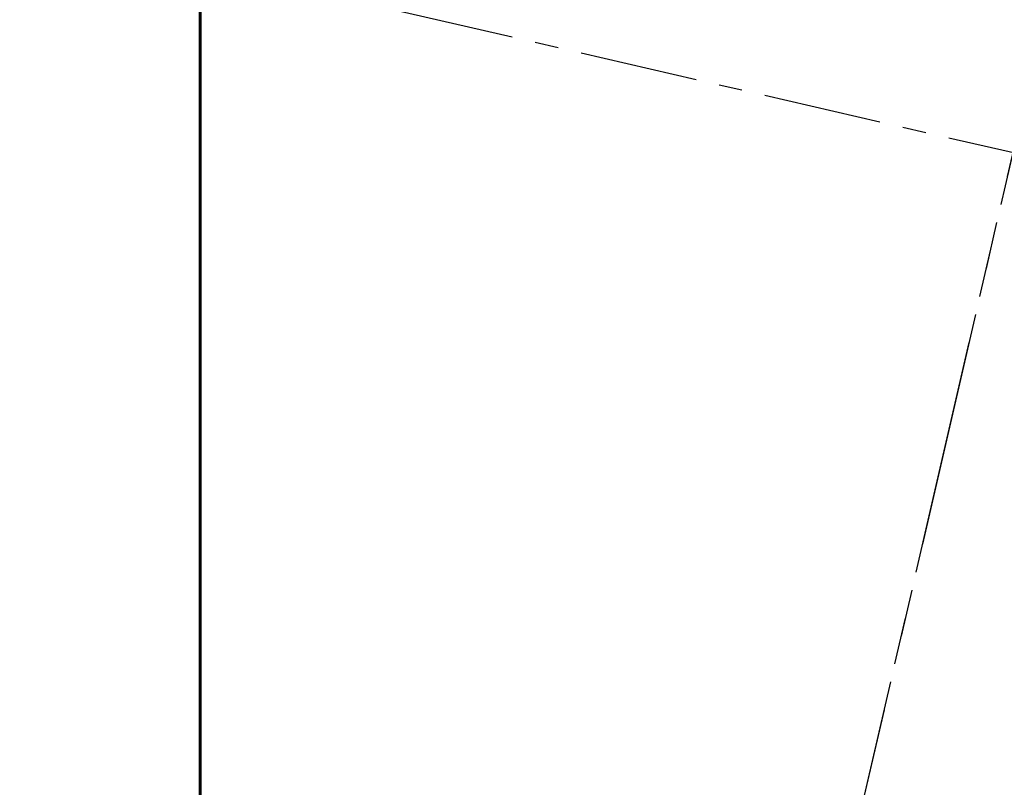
# Model space of a CAD drawing. Header units: millimetres. Extents: x -50096 to 615650, y 194565 to 243945.
# Tile 41 of 130: x 227909 to 228042, y 221781 to 221884. Entities that reach past the tile are written whole.
import ezdxf

# ---------------------------------------------------------------- set-up
doc = ezdxf.new("R2010")
doc.units = ezdxf.units.MM
doc.linetypes.add('осевая', pattern=[50.8, 31.75, -6.35, 6.35, -6.35])
for name, color, linetype, lineweight in [('ГТО-2_Бетон_060', 3, 'Continuous', 60), ('ГТО-2_Оси_025', 6, 'осевая', 25), ('ГТО-2_Размеры_035', 2, 'Continuous', 35), ('ОГСО_Оси_025', 7, 'осевая', 25)]:
    doc.layers.add(name, color=color, linetype=linetype, lineweight=lineweight)
doc.layers.add('ГТО-2_Штриховка_018', color=7, linetype='Continuous', lineweight=18, true_color=0x6b6b6b)

# ---------------------------------------------------------------- blocks, each defined once
blk = doc.blocks.new('ОГСО_Затвор_План')
at = {"layer": 'ГТО-2_Оси_025', "ltscale": 0.5}
blk.add_line((1439.69, 0), (-1270.3, 0), dxfattribs=at)
at = {"layer": 'ОГСО_Оси_025'}
for p, q in [((-904.17, 685), (-904.17, -995)), ((-904.17, 231.66), (-904.17, -211.17))]:
    blk.add_line(p, q, dxfattribs=at)
blk = doc.blocks.new('A$C1AA538EC')
at = {"layer": 'ГТО-2_Размеры_035', "rotation": 346.9999999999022}
blk.add_blockref('ОГСО_Затвор_План', (-6044.68, -11100.1), dxfattribs=at)

msp = doc.modelspace()

# ---------------------------------------------------------------- hatches: boundary and pattern name
at = {"layer": 'ГТО-2_Штриховка_018'}
h = msp.add_hatch(dxfattribs=at)
h.set_pattern_fill('ANSI35', color=256, scale=100)
h.set_pattern_definition([(45, (-115466.6, -494469.8), (-449.0128, 449.0128), []), (45, (-115017.6, -494469.8), (-449.0128, 449.0128), [793.75, -158.75, 0, -158.75])])
h.paths.add_polyline_path([(243988.45, 233562.87), (247488.45, 233562.87), (247488.45, 236562.87), (227633.45, 236562.87), (227633.45, 228037.87), (232688.45, 228037.87), (232688.45, 229062.87), (243988.45, 229062.87)])
edge = h.paths.add_edge_path(flags=16)
edge.add_arc((234968.45, 232762.78), 1700, 0, 360)
edge = h.paths.add_edge_path(flags=16)
edge.add_arc((255968.45, 232762.78), 1700, 0, 360)
h.paths.add_polyline_path([(264438.45, 224462.87), (264438.45, 224822.87), (265938.45, 224822.87), (265938.45, 224462.87), (276518.45, 224462.87), (276518.45, 221662.7), (278018.45, 221662.7), (278018.45, 225962.87), (263788.45, 225962.87), (263788.45, 236562.87), (247488.45, 236562.87), (247488.45, 233562.87), (250988.45, 233562.87), (250988.45, 229062.87), (262288.45, 229062.87), (262288.45, 226212.87), (247488.45, 226212.87), (247488.45, 224462.87), (252623.45, 224462.87), (252623.45, 224822.87), (254123.45, 224822.87), (254123.45, 224462.87), (258378.45, 224462.87), (258378.45, 224822.87), (259878.45, 224822.87), (259878.45, 224462.87)])

# ---------------------------------------------------------------- linework, layer by layer
at = {"layer": 'ГТО-2_Бетон_060'}
msp.add_lwpolyline([(227933.45, 223758.39), (230933.45, 223758.39), (230933.45, 221258.39), (227933.45, 221258.39), (227933.45, 223758.39)], dxfattribs=at)

# ---------------------------------------------------------------- block references
at = {"layer": 'ГТО-2_Размеры_035'}
msp.add_blockref('A$C1AA538EC', (234968.45, 232762.78), dxfattribs=at)

doc.saveas('drawing.dxf')
